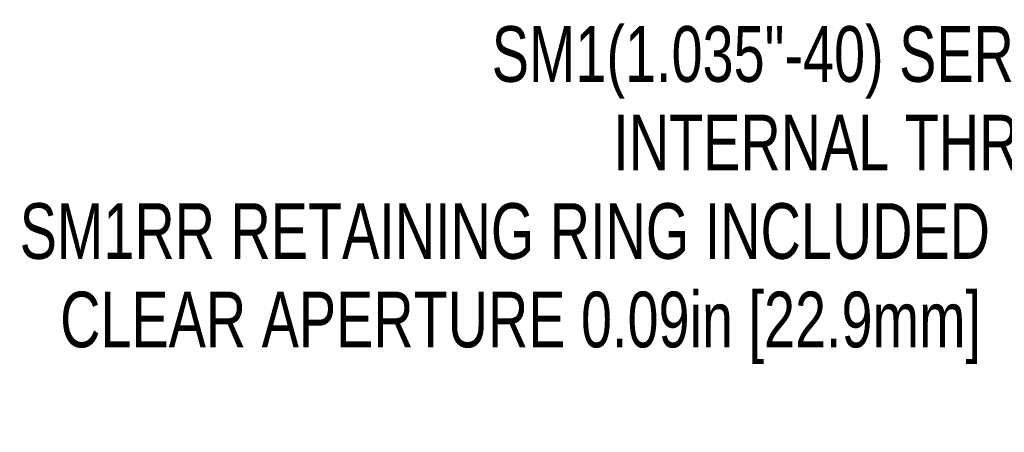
# Model space of a CAD drawing. Header units: inches. Extents: x 0.1 to 10.9, y 0 to 8.5.
# Tile 3 of 9: x 6.6 to 8, y 5.6 to 6.2. Entities that reach past the tile are written whole.
import ezdxf

# ---------------------------------------------------------------- set-up
doc = ezdxf.new("R2010")
doc.units = ezdxf.units.IN
doc.header["$MEASUREMENT"] = 0
doc.layers.add('LAYER1', color=8, linetype='Continuous')
doc.styles.add('SLDTEXTSTYLE0', font='TXT', dxfattribs={"width": 0.75})
doc.dimstyles.new('SLDDIMSTYLE0', dxfattribs={"dimtxt": 0.083333, "dimasz": 0.125, "dimexe": 0, "dimexo": 0.0625, "dimgap": 0.020833, "dimtad": 0, "dimtih": 1, "dimtoh": 1, "dimlfac": 0.75, "dimrnd": 1e-09, "dimzin": 12, "dimdsep": 46, "dimtxsty": 'SLDTEXTSTYLE0', "dimsah": 1, "dimcen": 0, "dimadec": 0, "dimazin": 3, "dimtfac": 1, "dimtofl": 0, "dimtmove": 0, "dimatfit": 3, "dimfxl": 1, "dimfrac": 2, "dimtolj": 1, "dimtzin": 12, "dimarcsym": 0})

# ---------------------------------------------------------------- blocks, each defined once
blk = doc.blocks.new('_D_13')
at = {"layer": 'LAYER1'}
for p, q in [((8.5423, 6.15), (8.3923, 6.15)), ((9.0079, 5.3437), (8.5423, 6.15))]:
    blk.add_line(p, q, dxfattribs=at)
blk.add_solid([(9.0079, 5.3437), (8.9627, 5.4619), (8.9281, 5.4419)], dxfattribs=at)
at = {"layer": 'LAYER1', "char_height": 0.083333, "attachment_point": 1, "style": 'SLDTEXTSTYLE0'}
for s, insert in [('SM1(1.035"-40) SERIES', (7.2664, 6.1913)), ('INTERNAL THREAD', (7.4486, 6.0588)), ('SM1RR RETAINING RING INCLUDED', (6.5593, 5.9264)), ('CLEAR APERTURE 0.09in [22.9mm]', (6.6199, 5.794))]:
    blk.add_mtext(s, dxfattribs=dict(at, insert=insert))

msp = doc.modelspace()

# ---------------------------------------------------------------- dimensions: what is measured, and where the dimension line sits
at = {"layer": 'LAYER1'}
dim = msp.add_diameter_dim_2p(p1=(9.6679, 4.2005), p2=(9.0079, 5.3437), text='SM1(1.035"-40) SERIES\\PINTERNAL THREAD\\PSM1RR RETAINING RING INCLUDED\\PCLEAR APERTURE 0.09in [22.9mm]', dimstyle='SLDDIMSTYLE0', override={"dimpost": '<>'}, dxfattribs=at)
dim.commit()
dim.dimension.update_dxf_attribs({"geometry": '_D_13', "text_midpoint": (7.4758, 6.15), "dimtype": 163})

doc.saveas('drawing.dxf')
